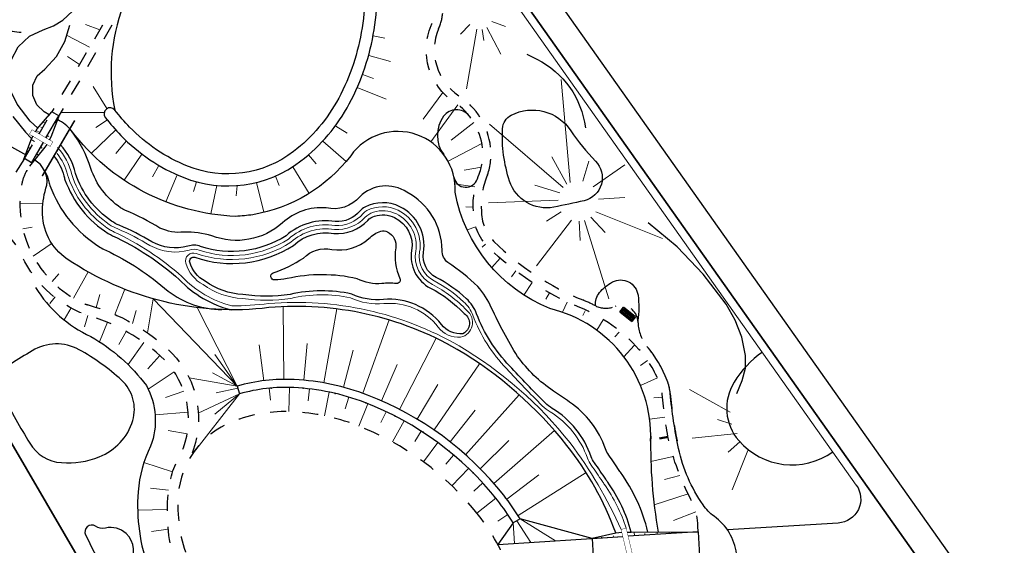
# Model space of a CAD drawing. Header units: metres. Extents: x 150385 to 171486, y 478588 to 485023.
# Tile 84 of 256: x 151802 to 151924, y 483465 to 483531. Entities that reach past the tile are written whole.
import ezdxf
from ezdxf.lldxf.tags import DXFTag

# ---------------------------------------------------------------- set-up
doc = ezdxf.new("R2010")
doc.units = ezdxf.units.M
doc.linetypes.add('NLCS-HIDDEN', pattern=[4, 2, -2])
for name, color, linetype, lineweight, true_color in [('B-WE-KG-GRENS_PERCEEL-GV', 150, 'KG-PERCEEL', 30, 0x007fff), ('N-WA-GW-TALUDARCERING-S', 7, 'Continuous', 15, 0x898989), ('N-WA-GW-TALUDARCERING_KORT-G', 7, 'Continuous', 15, 0x898989), ('N-WA-GW-TALUDARCERING_LANG-G', 7, 'Continuous', 18, 0x898989), ('N-WE-GW-CUNET_INSTEEK-G', 7, 'Continuous', 13, 0x898989), ('N-WE-GW-GRONDWERKLIJN-G', 7, 'Continuous', 30, 0x4d4d4d)]:
    doc.layers.add(name, color=color, linetype=linetype, lineweight=lineweight, true_color=true_color)
for name, color, linetype, lineweight in [('N-GV-IE-BANKJE-S', 7, 'Continuous', 35), ('N-GV-VH-MATERIAALGRENS-G', 7, 'Continuous', 25), ('N-WE-AL-CONSTRUCTIELIJN-G', 7, 'Continuous', 25), ('N-WE-GW-TALUDARCERING-S', 90, 'Continuous', 25), ('N-WE-GW-TALUDARCERING_KORT-G', 251, 'Continuous', 50), ('N-WE-GW-TALUDARCERING_LANG-G', 251, 'Continuous', 18), ('N-WE-WH-KUNSTWERK_STUW-G', 150, 'Continuous', 35)]:
    doc.layers.add(name, color=color, linetype=linetype, lineweight=lineweight)
doc.styles.get("Standard").update_dxf_attribs({"font": 'NLCS-ISO.ttf'})
tags = doc.linetypes.add('KG-PERCEEL', pattern='A,5.5,-2,["P",Standard,S=1.8,R=0,X=-0.5,Y=-0.9],-2,5.5,-2,[5,NLCS.shx,S=0.75,R=0,X=0,Y=0],-2', length=19).pattern_tags.tags
tags[6] = DXFTag(74, 10)

# ---------------------------------------------------------------- blocks, each defined once
blk = doc.blocks.new('*U53')
at = {"layer": 'N-WA-GW-TALUDARCERING_KORT-G'}
for p, q in [((151803.89, 483613.87), (151803.61, 483614.28)), ((151799.8, 483611), (151799.51, 483611.41)), ((151795.7, 483608.14), (151795.41, 483608.55)), ((151791.6, 483605.27), (151791.32, 483605.68)), ((151787.5, 483602.41), (151787.22, 483602.82)), ((151783.41, 483599.54), (151783.12, 483599.95)), ((151779.31, 483596.68), (151779.02, 483597.09)), ((151775.21, 483593.81), (151774.93, 483594.22)), ((151771.11, 483590.95), (151770.83, 483591.36)), ((151767.02, 483588.08), (151766.73, 483588.49)), ((151762.92, 483585.21), (151762.63, 483585.62)), ((151758.82, 483582.35), (151758.54, 483582.76)), ((151754.73, 483579.48), (151754.44, 483579.89)), ((151750.63, 483576.62), (151750.34, 483577.03)), ((151746.53, 483573.75), (151746.24, 483574.16)), ((151742.43, 483570.89), (151742.15, 483571.3)), ((151738.34, 483568.02), (151738.05, 483568.43)), ((151734.24, 483565.16), (151733.95, 483565.57)), ((151730.14, 483562.29), (151729.85, 483562.7)), ((151726.04, 483559.42), (151725.76, 483559.83)), ((151721.95, 483556.56), (151721.66, 483556.97)), ((151717.85, 483553.69), (151717.56, 483554.1)), ((151713.75, 483550.83), (151713.46, 483551.24)), ((151709.65, 483547.96), (151709.37, 483548.37)), ((151705.56, 483545.1), (151705.27, 483545.51)), ((151701.46, 483542.23), (151701.17, 483542.64))]:
    blk.add_line(p, q, dxfattribs=at)
at = {"layer": 'N-WA-GW-TALUDARCERING_LANG-G'}
for p, q in [((151801.85, 483612.44), (151801.27, 483613.26)), ((151797.75, 483609.57), (151797.17, 483610.39)), ((151793.65, 483606.71), (151793.08, 483607.53)), ((151789.55, 483603.84), (151788.98, 483604.66)), ((151785.46, 483600.97), (151784.88, 483601.79)), ((151781.36, 483598.11), (151780.79, 483598.93)), ((151777.26, 483595.24), (151776.69, 483596.06)), ((151773.16, 483592.38), (151772.59, 483593.2)), ((151769.07, 483589.51), (151768.49, 483590.33)), ((151764.97, 483586.65), (151764.4, 483587.47)), ((151760.87, 483583.78), (151760.3, 483584.6)), ((151756.77, 483580.92), (151756.2, 483581.74)), ((151752.68, 483578.05), (151752.1, 483578.87)), ((151748.58, 483575.18), (151748.01, 483576)), ((151744.48, 483572.32), (151743.91, 483573.14)), ((151740.38, 483569.45), (151739.81, 483570.27)), ((151736.29, 483566.59), (151735.71, 483567.41)), ((151732.19, 483563.72), (151731.62, 483564.54)), ((151728.09, 483560.86), (151727.52, 483561.68)), ((151723.99, 483557.99), (151723.42, 483558.81)), ((151719.9, 483555.13), (151719.32, 483555.95)), ((151715.8, 483552.26), (151715.23, 483553.08)), ((151711.7, 483549.39), (151711.13, 483550.21)), ((151707.61, 483546.53), (151707.03, 483547.35)), ((151703.51, 483543.66), (151702.93, 483544.48))]:
    blk.add_line(p, q, dxfattribs=at)
blk = doc.blocks.new('A$C2fcac167')
for p, q in [((0, 0), (2.4, 0)), ((0, -0.9), (0, 0)), ((2.4, -0.9), (0, -0.9)), ((0.2, -0.2), (2.2, -0.2)), ((0.2, -0.9), (0.2, -0.2)), ((2.2, -0.4), (0.2, -0.4)), ((2.2, -0.65), (0.2, -0.65)), ((2.2, -0.2), (2.2, -0.9)), ((2.4, 0), (2.4, -0.9))]:
    blk.add_line(p, q)

msp = doc.modelspace()

# ---------------------------------------------------------------- linework, layer by layer
at = {"layer": 'B-WE-KG-GRENS_PERCEEL-GV', "flags": 128}
for points in [[(151640.52, 483149.73), (151637.77, 483151.01), (151636.33, 483149.83), (151674.55, 483103.26), (151777.85, 482980.47), (151798.81, 482956.48), (151809.59, 482945.89), (152215.02, 483231.7), (151911.59, 483664.18), (151771.12, 483565.63), (151773.17, 483562.7), (151775.46, 483559.42), (151822.52, 483592.33), (151920.08, 483454.37), (151920.18, 483454.23), (151920.27, 483454.09), (151920.36, 483453.94), (151920.44, 483453.79), (151920.51, 483453.64), (151920.58, 483453.48), (151920.65, 483453.32), (151920.71, 483453.16), (151920.76, 483453), (151920.81, 483452.84), (151920.86, 483452.67), (151920.89, 483452.51), (151920.93, 483452.34), (151920.95, 483452.17), (151920.97, 483452), (151920.99, 483451.83), (151921, 483451.66), (151921, 483451.49), (151921, 483356.46), (151921, 483301.35), (151921, 483301.18), (151920.99, 483301), (151920.97, 483300.83), (151920.95, 483300.66), (151920.92, 483300.48), (151920.89, 483300.31), (151920.85, 483300.14), (151920.8, 483299.97), (151920.75, 483299.8), (151920.7, 483299.64), (151920.63, 483299.48), (151920.57, 483299.32), (151920.49, 483299.16), (151920.41, 483299), (151920.33, 483298.85), (151920.24, 483298.7), (151920.14, 483298.55), (151920.04, 483298.41), (151919.93, 483298.27), (151919.83, 483298.14), (151919.71, 483298), (151919.59, 483297.88), (151919.47, 483297.75), (151919.34, 483297.63), (151919.21, 483297.52), (151919.07, 483297.41), (151918.93, 483297.3), (151918.79, 483297.2), (151918.64, 483297.11), (151918.49, 483297.02), (151918.34, 483296.93), (151918.18, 483296.85), (151918.02, 483296.78), (151917.86, 483296.71), (151917.7, 483296.65), (151917.53, 483296.59), (151917.37, 483296.54), (151917.2, 483296.5), (151917.03, 483296.46), (151916.86, 483296.43), (151916.68, 483296.4), (151916.51, 483296.38), (151916.33, 483296.36), (151916.16, 483296.36), (151915.98, 483296.35), (151914.55, 483296.36), (151914.54, 483292.83), (151914.46, 483266.96), (151914.43, 483255.7), (151914.4, 483244.46), (151914.35, 483225.88), (151914.31, 483209.45), (151914.25, 483190.87), (151914.2, 483172.29), (151914.15, 483153.71), (151914.11, 483138.94), (151914.05, 483120.36), (151914, 483101.78), (151913.97, 483091.78), (151886.9, 483071.44), (151830.05, 483071.59), (151817.55, 483071.63), (151807.87, 483071.66), (151798.81, 483075.88), (151780.08, 483084.62), (151767.1, 483090.67), (151746.19, 483100.43), (151728.98, 483108.46), (151717.94, 483113.62), (151706.89, 483118.77), (151695.85, 483123.92), (151691.5, 483125.95), (151681.31, 483130.7), (151671.11, 483135.46), (151660.92, 483140.22), (151650.73, 483144.99)], [(151533.35, 483297.58), (151522.99, 483289.3), (151577.28, 483221.76), (151636.33, 483149.83), (151637.77, 483151.01), (151632.04, 483158.1), (151624.17, 483167.82), (151610.47, 483184.72), (151626.21, 483197.6), (151635.99, 483193.01), (151646.17, 483188.23), (151656.36, 483183.45), (151666.54, 483178.68), (151676.72, 483173.9), (151686.91, 483169.12), (151697.09, 483164.34), (151707.27, 483159.56), (151691.5, 483125.95), (151695.85, 483123.92), (151711.62, 483157.52), (151722.65, 483152.34), (151733.68, 483147.17), (151744.71, 483141.99), (151754.38, 483137.46), (151754.38, 483133.32), (151767.22, 483133.28), (151780.21, 483133.25), (151798.96, 483133.2), (151817.71, 483133.14), (151817.55, 483071.63), (151830.05, 483071.59), (151830.12, 483102.01), (151830.18, 483120.59), (151830.23, 483139.18), (151914.11, 483138.94), (151914.15, 483153.71), (151834.15, 483153.94), (151834.2, 483172.51), (151834.26, 483191.09), (151834.31, 483209.67), (151914.31, 483209.45), (151914.35, 483225.88), (151834.35, 483226.1), (151834.41, 483244.68), (151834.44, 483255.93), (151834.46, 483267.18), (151834.54, 483293.05), (151914.54, 483292.83), (151914.55, 483296.36), (151915.98, 483296.35), (151916.16, 483296.36), (151916.33, 483296.36), (151916.51, 483296.38), (151916.68, 483296.4), (151916.86, 483296.43), (151917.03, 483296.46), (151917.2, 483296.5), (151917.37, 483296.54), (151917.53, 483296.59), (151917.7, 483296.65), (151917.86, 483296.71), (151918.02, 483296.78), (151918.18, 483296.85), (151918.34, 483296.93), (151918.49, 483297.02), (151918.64, 483297.11), (151918.79, 483297.2), (151918.93, 483297.3), (151919.07, 483297.41), (151919.21, 483297.52), (151919.34, 483297.63), (151919.47, 483297.75), (151919.59, 483297.88), (151919.71, 483298), (151919.83, 483298.14), (151919.93, 483298.27), (151920.04, 483298.41), (151920.14, 483298.55), (151920.24, 483298.7), (151920.33, 483298.85), (151920.41, 483299), (151920.49, 483299.16), (151920.57, 483299.32), (151920.63, 483299.48), (151920.7, 483299.64), (151920.75, 483299.8), (151920.8, 483299.97), (151920.85, 483300.14), (151920.89, 483300.31), (151920.92, 483300.48), (151920.95, 483300.66), (151920.97, 483300.83), (151920.99, 483301), (151921, 483301.18), (151921, 483301.35), (151921, 483356.46), (151921, 483451.49), (151921, 483451.66), (151920.99, 483451.83), (151920.97, 483452), (151920.95, 483452.17), (151920.93, 483452.34), (151920.89, 483452.51), (151920.86, 483452.67), (151920.81, 483452.84), (151920.76, 483453), (151920.71, 483453.16), (151920.65, 483453.32), (151920.58, 483453.48), (151920.51, 483453.64), (151920.44, 483453.79), (151920.36, 483453.94), (151920.27, 483454.09), (151920.18, 483454.23), (151920.08, 483454.37), (151822.52, 483592.33), (151775.46, 483559.42), (151773.17, 483562.7), (151771.12, 483565.63), (151608.65, 483451.64), (151612.29, 483447.18), (151615.74, 483449.59), (151620.38, 483452.83), (151624.64, 483455.82), (151629.29, 483459.07), (151638.77, 483465.71), (151650.25, 483439.2), (151642.19, 483435.44), (151637.38, 483432.99), (151632.62, 483430.44), (151628.05, 483427.87), (151630.94, 483424.32), (151653.43, 483395.36), (151653.57, 483395.41), (151664.88, 483399.12), (151673.86, 483402.07), (151676.45, 483402.57), (151688.25, 483404.81), (151694.86, 483406.08), (151694.48, 483408.03), (151688.89, 483406.97), (151683.79, 483406), (151678.19, 483404.93), (151673.09, 483403.95), (151664.65, 483401.2), (151657.28, 483423.67), (151665.5, 483427.11), (151670.57, 483428.97), (151675.69, 483430.69), (151680.86, 483432.27), (151686.04, 483433.77), (151695.38, 483436.28), (151704.76, 483438.54), (151710.03, 483439.7), (151715.31, 483440.79), (151720.62, 483441.8), (151725.92, 483442.82), (151731.22, 483443.82), (151736.54, 483444.83), (151745.25, 483446.5), (151750.55, 483418.72), (151741.82, 483417.05), (151736.52, 483416.05), (151731.22, 483415.03), (151725.92, 483414.02), (151720.62, 483413.02), (151715.31, 483412), (151709.99, 483410.98), (151710.37, 483409.03), (151711.99, 483409.33), (151723.79, 483411.57), (151734.59, 483413.64), (151735.57, 483378.82), (151724.74, 483378.52), (151714.09, 483378.05), (151703.51, 483377.1), (151692.99, 483375.64), (151682.54, 483373.69), (151672.2, 483371.26), (151662.03, 483368.21), (151652.18, 483364.53), (151644.17, 483386.17), (151639.14, 483382.15), (151646.56, 483362.07), (151638.88, 483358.39), (151634.08, 483355.9), (151629.36, 483353.3), (151624.68, 483350.59), (151620.08, 483347.77), (151613.06, 483343.17), (151604.51, 483354.42), (151602.15, 483352.55), (151602.88, 483351.66), (151599.72, 483349.07), (151598.96, 483349.99), (151573.99, 483330.04), (151577.07, 483326.28), (151582.7, 483319.41), (151564.08, 483304.18), (151558.45, 483311.04), (151555.19, 483315.02), (151553.62, 483313.78), (151556.9, 483309.78), (151562.53, 483302.9), (151542.43, 483286.46), (151536.82, 483293.34), (151533.4, 483297.51)], [(151758.27, 483488.82), (151764.96, 483453.8), (151809.97, 483462.38), (151790.88, 483495.03)], [(151764.96, 483453.8), (151758.27, 483488.82), (151790.88, 483495.03), (151809.97, 483462.38), (151821.2, 483443.14), (151824.49, 483430.03), (151827.77, 483416.92), (151832.88, 483396.52), (151833.08, 483368.06), (151781.57, 483366.61), (151777.86, 483386.02), (151773.94, 483406.66), (151771.41, 483419.92), (151768.89, 483433.19)]]:
    msp.add_lwpolyline(points, close=True, dxfattribs=at)
at = {"layer": 'N-GV-VH-MATERIAALGRENS-G', "color": 7, "flags": 128}
for points in [[(151924.5, 483361.07), (151924.5, 483451.49, 0.155079), (151922.94, 483456.39), (151823.1, 483597.62)], [(151822.52, 483592.33), (151920.08, 483454.37, -0.155079)], [(151880.02, 483466.85, 0.09678), (151876.59, 483474.28, -0.020921), (151876.45, 483474.48, 0.011962), (151875.14, 483476.41, -0.072066), (151874.74, 483477.18, 0.161869), (151870.27, 483483.01, 0.008906), (151868.29, 483484.37, -0.091472), (151863.81, 483488.68, -0.029217), (151860.58, 483494.68, 0.093225), (151858.86, 483497.36, 0.043785), (151855.16, 483500.34, -0.231367), (151854.44, 483501.88, 0.274055), (151850.07, 483509.09, 0.350837), (151844.19, 483508.53, -0.281674), (151840.01, 483507.14, 0.206818), (151834.59, 483505.28, -0.282158), (151825.82, 483503.67, 0.082189), (151822.35, 483504.13, -0.139642), (151819.37, 483504.64, 0.036501), (151815.08, 483506.83, -0.056341), (151814.48, 483507.15, -0.163176), (151810.78, 483512.05, 0.084889), (151808.38, 483516.72)], [(151877.93, 483466.84, 0.090271), (151875.01, 483473.06, -0.020921), (151874.77, 483473.4, 0.013248), (151873.37, 483475.44, -0.071949), (151872.97, 483476.2, 0.171682), (151868.13, 483482.21, -0.057136), (151867.24, 483482.91, -0.011603), (151862.82, 483487.49, -0.100079), (151858.72, 483493.97, 0.114845), (151857.45, 483495.85, 0.067102), (151853.68, 483498.5, -0.324047), (151852.13, 483501.59, 0.330857), (151849.19, 483507.29, 0.237995), (151844.84, 483507.24, 0.096912), (151844.24, 483506.76, -0.234528), (151841.16, 483505.44, 0.2271), (151835.04, 483503.67, -0.223408), (151824.43, 483502.34, 0.194237), (151822.84, 483502.37, -0.196905), (151818.36, 483502.92, 0.036636), (151814.32, 483504.98, -0.054977), (151813.35, 483505.5, -0.163176), (151808.88, 483511.41, 0.137378), (151807, 483514.97, 0.137378)], [(151806.19, 483513.59, -0.108216), (151807.42, 483511.12, 0.025383), (151807.57, 483510.64, 0.167414), (151812.95, 483503.97, 0.030481), (151813.49, 483503.68, -0.072025), (151821.77, 483498.24, 0.142423), (151828.23, 483494.47)], [(151805.06, 483511.66, -0.083729), (151805.52, 483510.53, 0.031736), (151805.7, 483509.92, 0.166763), (151811.89, 483502.27, 0.030481), (151812.64, 483501.87, -0.071398), (151820.38, 483496.8, 0.165616), (151827.06, 483494.5)], [(151855.92, 483510.91, 0.76977), (151858.81, 483510.73)], [(151857.03, 483491.5, -0.256844), (151854.34, 483492.64, 0.256967), (151847.15, 483495.74, -0.136922), (151843.21, 483496.43, 0.110185), (151835.54, 483496.38, -0.075139), (151829.69, 483496.37, -0.145933), (151825, 483498.02, -0.202628), (151823.07, 483500.39, -0.609865), (151823.71, 483501, 0.230903), (151835.96, 483502.48, -0.235314), (151840.99, 483503.95, 0.225922), (151845.2, 483505.59, -0.126646), (151846.05, 483506.12, -0.194061), (151848.53, 483505.94, -0.330857), (151850.65, 483501.83, 0.324047), (151852.99, 483497.17, -0.084129), (151857.18, 483494, -0.581752), (151857.03, 483491.5, -1.790111)], [(151873.5, 483494.96, -0.204573), (151873.99, 483496.61, -0.098389), (151875.6, 483497.93, -0.522427), (151878.78, 483496.29, -0.067938), (151878.77, 483493.1, -4.621755)], [(151855.24, 483490.15, -0.006145), (151855.08, 483490.23, -0.006145)], [(151891.02, 483464.16, 0.213035), (151888.23, 483468.8, -0.099303), (151886.87, 483470.23, -0.100992), (151883.83, 483477.23, -0.030906), (151882.78, 483484.08, 0.068901), (151882.41, 483485.68, 0.084177), (151879.89, 483489.93)], [(151894.23, 483489.21, 0.101287), (151890.72, 483485.46, 0.326007), (151891.29, 483478.21, 0.38439), (151902.99, 483476.81)], [(151905.91, 483472.68, -0.587136), (151903.65, 483467.96), (151889.92, 483467.1)], [(151886.25, 483466.86, -0.000021), (151886.25, 483466.87, -0.000021)]]:
    msp.add_lwpolyline(points, format="xyb", dxfattribs=at)
at = {"layer": 'N-GV-VH-MATERIAALGRENS-G', "color": 7, "linetype": 'NLCS-HIDDEN', "flags": 128}
msp.add_lwpolyline([(151886.25, 483466.87), (151886.23, 483467.59, 0.075814), (151885.78, 483470, 0.038909), (151885.59, 483470.43, -0.059154), (151882.65, 483477.98, -0.026582), (151881.78, 483483.99, 0.068901), (151881.47, 483485.32, 0.09058), (151878.9, 483489.55, 0.11416), (151871.55, 483494.76, -0.09691), (151860.18, 483502.24, -0.199234), (151858.32, 483506.82, -0.119497), (151859.14, 483511.6, 0.108312), (151859.47, 483514.59, 0.220801), (151855.98, 483520.25, -0.360899), (151853.07, 483529.81, 0.09107), (151853.52, 483531.56, 0.375341), (151846.43, 483540.66, 0.104568), (151844.78, 483540.63), (151817.92, 483534.47, 0.206722), (151814.73, 483532.12), (151805.2, 483515.85)], format="xyb", dxfattribs=at)
at = {"layer": 'N-GV-VH-MATERIAALGRENS-G', "color": 7}
for points in [[(151844.73, 483539, -0.064569), (151844.49, 483529.52, -0.084126), (151841.58, 483520.78, -0.106496), (151835.97, 483514.15, -0.265416), (151822.8, 483512.33, -0.106496), (151815.6, 483517.18, -0.025438), (151813.76, 483519.3, 1), (151812.58, 483518.38, 0.025438), (151814.52, 483516.15, 0.106496), (151822.24, 483510.94, 0.265416), (151836.88, 483512.97, 0.106496), (151842.9, 483520.08, 0.084126), (151845.98, 483529.29, 0.0647), (151846.22, 483539.17)], [(151857.78, 483518.6, 0.493606), (151854.61, 483518.53, 0.329384), (151854.64, 483513.78)]]:
    msp.add_lwpolyline(points, format="xyb", dxfattribs=at)
at = {"layer": 'N-GV-VH-MATERIAALGRENS-G', "color": 7, "linetype": 'NLCS-HIDDEN'}
msp.add_lwpolyline([(151814.26, 483533.3), (151805.94, 483519.09)], dxfattribs=at)
msp.add_lwpolyline([(151883.63, 483478.18, -0.026582), (151882.78, 483484.08, 0.068901), (151882.41, 483485.68, 0.084177), (151879.89, 483489.93, -0.162542), (151878.78, 483492.85, 0.525071), (151875.95, 483494.89, -0.182536), (151873.64, 483494.89, 0.022519), (151871.92, 483495.69, -0.096849), (151860.88, 483502.95, -0.200599), (151859.32, 483506.85, -0.121611), (151860.08, 483511.24, 0.109902), (151860.46, 483514.7, 0.220954), (151856.53, 483521.08, -0.360271), (151853.99, 483529.41, 0.090351), (151854.52, 483531.49, 0.373225)], format="xyb", dxfattribs=at)
at = {"layer": 'N-GV-VH-MATERIAALGRENS-G', "color": 7, "flags": 128}
for points in [[(151863.02, 483518.66, -0.384564), (151870.43, 483516.73, 0.050008), (151873.49, 483512.96, -0.587363), (151872.07, 483508.03, -0.009462), (151868.32, 483507.23, -0.377728), (151862.82, 483510.47, -0.090971), (151861.94, 483516.98, -0.267324)], [(151848.76, 483497.74, 0.044605), (151846.96, 483497.73, -0.146816), (151843.89, 483498.33, 0.112526), (151835.17, 483498.35, -0.022133), (151833.62, 483498.19, -0.875014), (151833.45, 483499.06, 0.065396), (151837.21, 483500.91, -0.251372), (151840.72, 483501.97, 0.22486), (151845.33, 483503.32, -0.119792), (151846.81, 483504.26, -0.164019), (151847.65, 483504.15, -0.330857), (151848.68, 483502.16, 0.151431), (151849.2, 483498.38, -0.57618)], [(151799.82, 483483.79, 0.012476), (151803.18, 483477.9, 0.24414), (151807.14, 483475.47, 0.111554), (151811.83, 483476.19, 0.230385), (151815.99, 483480.7, 0.288385), (151814.59, 483485.73, 0.058647), (151809.32, 483489.51, 0.269353), (151803.49, 483489.38, 0.00376), (151800.86, 483487.75, 0.393765)], [(151815.17, 483466.65, 0.252147), (151812.6, 483467.34, -0.205283), (151811.35, 483467.57, 0.761395), (151810.13, 483466.49, 0.010151), (151812.3, 483462.23, 0.484854), (151814.72, 483461.8, 0.057577), (151815.56, 483462.74, 0.372289)]]:
    msp.add_lwpolyline(points, format="xyb", close=True, dxfattribs=at)
for points in [[(151861.35, 483465.31), (151876.89, 483466.28)], [(151886.25, 483466.87), (151886.44, 483463.87)], [(151873.08, 483466.04), (151873.26, 483463.05)]]:
    msp.add_lwpolyline(points, dxfattribs=at)
at = {"layer": 'N-GV-VH-MATERIAALGRENS-G', "color": 7}
for p in [(151833.18, 483484.75), (151837.18, 483484.72), (151841.13, 483484.08), (151844.95, 483482.89), (151848.6, 483481.25), (151852.07, 483479.24), (151855.3, 483476.88), (151858.28, 483474.2), (151860.96, 483471.23)]:
    msp.add_point(p, dxfattribs=at)
at = {"layer": 'N-WA-GW-TALUDARCERING-S', "color": 7, "flags": 128}
for points in [[(151860.62, 483536.74), (151905.91, 483472.68)], [(151811.89, 483529.27), (151810.13, 483529.93)], [(151857.89, 483529.95), (151856.7, 483528.74)], [(151860.61, 483530.32), (151862.33, 483529.68)], [(151810.63, 483527.11), (151807.84, 483528.56)], [(151845.85, 483528.54), (151847.3, 483528.25)], [(151858.76, 483529.34), (151857.47, 483521.94)], [(151859.42, 483529.32), (151859.64, 483527.93)], [(151860.01, 483529.56), (151861.74, 483526.26)], [(151845.34, 483526.1), (151848.02, 483525.33)], [(151809.37, 483524.95), (151807.88, 483525.95)], [(151844.54, 483523.74), (151845.91, 483523.23)], [(151870.35, 483510.31), (151869.21, 483523.12)], [(151812.78, 483519.48), (151811.09, 483522.24)], [(151843.89, 483522.11), (151847.47, 483520.64)], [(151854.52, 483521.49), (151852.07, 483518.16)], [(151856.38, 483519.96), (151853.03, 483515.34)], [(151807.04, 483519), (151812.44, 483518.99)], [(151812.84, 483518.08), (151811.4, 483517.13)], [(151858.38, 483517.75), (151855.54, 483515.55)], [(151869.49, 483509.68), (151860.32, 483517.55)], [(151813.89, 483516.83), (151810.83, 483513.92)], [(151841.22, 483517.3), (151842.63, 483516.42)], [(151815.2, 483515.46), (151813.88, 483513.9)], [(151839.6, 483515.44), (151842.51, 483512.91)], [(151859.38, 483515.14), (151855.17, 483512.95)], [(151817.13, 483513.82), (151814.91, 483510.58)], [(151837.83, 483513.74), (151838.79, 483512.6)], [(151869.93, 483510.08), (151868.05, 483513.48)], [(151871.92, 483510.47), (151872.65, 483512.94)], [(151819.24, 483512.41), (151818.46, 483510.98)], [(151835.89, 483512.24), (151837.9, 483508.94)], [(151859.31, 483512.2), (151857.16, 483511.81)], [(151873.2, 483509.75), (151877.15, 483512.5)], [(151821.51, 483511.25), (151820.09, 483507.89)], [(151823.91, 483510.38), (151823.54, 483509.19)], [(151831.38, 483510.31), (151832.26, 483506.62)], [(151833.71, 483511.1), (151834.2, 483509.91)], [(151826.42, 483509.93), (151825.7, 483506.39)], [(151828.95, 483509.87), (151828.83, 483508.65)], [(151858.51, 483509.74), (151855.96, 483510.12)], [(151869.06, 483509.02), (151865.94, 483509.96)], [(151868.84, 483508.12), (151860.21, 483507.77)], [(151873.89, 483508.24), (151877.13, 483508.45)], [(151802.02, 483507.71), (151804.82, 483507.68)], [(151858.31, 483507.25), (151857.39, 483507.26)], [(151869.24, 483506.63), (151867.39, 483505.47)], [(151873.53, 483506.67), (151881.83, 483503.35)], [(151870.53, 483505.61), (151866.18, 483499.92)], [(151871.48, 483505.47), (151871.61, 483503.1)], [(151872.13, 483505.58), (151875.15, 483495.82)], [(151872.91, 483505.99), (151874.69, 483504.1)], [(151802.34, 483504.53), (151803.48, 483504.75)], [(151858.63, 483504.79), (151857.54, 483504.43)], [(151803.62, 483501.13), (151805.97, 483502.76)], [(151859.84, 483502.62), (151859.4, 483502.25)], [(151861.64, 483500.89), (151860.62, 483499.73)], [(151808.61, 483495.93), (151810.43, 483499.18)], [(151863.58, 483499.31), (151863.04, 483498.59)], [(151805.96, 483497.98), (151806.81, 483498.96)], [(151813.77, 483493.89), (151815, 483497.02)], [(151865.62, 483497.87), (151864.6, 483496.3)], [(151806.36, 483496.09), (151805.7, 483495.25)], [(151811.45, 483494.77), (151811.9, 483496.38)], [(151817.83, 483491.61), (151818.52, 483495.84)], [(151828.97, 483484.99), (151818.52, 483495.84)], [(151867.76, 483496.58), (151867.33, 483495.8)], [(151808.32, 483494.73), (151807.45, 483493.22)], [(151815.97, 483492.78), (151816.4, 483494.39)], [(151828.97, 483484.99), (151823.98, 483494.74)], [(151834.77, 483485.82), (151834.68, 483494.85)], [(151839.74, 483485.38), (151841.37, 483494.58)], [(151869.99, 483495.44), (151869.39, 483494.16)], [(151872.22, 483494.33), (151871.92, 483493.77)], [(151810.42, 483493.78), (151810, 483492.35)], [(151844.57, 483484.1), (151847.84, 483493.21)], [(151874.45, 483493.21), (151873.66, 483491.93)], [(151812.86, 483492.92), (151811.84, 483490.49)], [(151815.18, 483491.79), (151814.26, 483490.15)], [(151849.15, 483482.09), (151853.7, 483490.93)], [(151876.44, 483491.7), (151875.89, 483491.11)], [(151817.36, 483490.41), (151815.4, 483487.67)], [(151832.28, 483485.66), (151831.72, 483490.11)], [(151837.27, 483485.71), (151837.68, 483490.28)], [(151842.18, 483484.84), (151843.4, 483489.44)], [(151878.31, 483490.05), (151877.02, 483488.63)], [(151819.37, 483488.78), (151817.88, 483487.14)], [(151828.97, 483484.99), (151826.18, 483488.93)], [(151879.97, 483488.18), (151879.07, 483487.54)], [(151846.89, 483483.17), (151848.86, 483487.67)], [(151853.43, 483479.53), (151859.1, 483487.77)], [(151821.14, 483486.77), (151817.91, 483484.62)], [(151828.97, 483484.99), (151823, 483486.02)], [(151828.97, 483484.99), (151825.92, 483486.64)], [(151881.21, 483486.02), (151879.08, 483485.08)], [(151829.04, 483484.72), (151826.37, 483484.13)], [(151832.95, 483484.72), (151833.1, 483483.23)], [(151835.45, 483484.82), (151835.38, 483481.82)], [(151837.94, 483484.64), (151837.77, 483483.15)], [(151851.33, 483480.88), (151853.9, 483485.17)], [(151890.23, 483481.74), (151885.18, 483484.56)], [(151822.33, 483484.37), (151820.06, 483483.58)], [(151829.24, 483484.02), (151823.24, 483476.31)], [(151829.24, 483484.02), (151824.14, 483481.63)], [(151829.24, 483484.02), (151826.2, 483481.51)], [(151840.41, 483484.24), (151839.8, 483481.3)], [(151842.83, 483483.62), (151842.4, 483482.18)], [(151857.36, 483476.44), (151864.02, 483483.9)], [(151881.82, 483483.61), (151880.75, 483483.51)], [(151845.19, 483482.79), (151844.09, 483480.01)], [(151822.88, 483481.74), (151818.76, 483481.41)], [(151847.48, 483481.8), (151846.84, 483480.45)], [(151855.45, 483478.05), (151858.53, 483481.98)], [(151882.11, 483481.13), (151880.22, 483480.86)], [(151890.44, 483480.27), (151888.65, 483480.84)], [(151849.71, 483480.66), (151848.26, 483478.04)], [(151822.76, 483479.06), (151820.38, 483479.48)], [(151851.85, 483479.38), (151851.04, 483478.12)], [(151860.88, 483472.89), (151868.42, 483479.45)], [(151882.52, 483478.67), (151881.44, 483478.46)], [(151891.11, 483479.08), (151885.51, 483478.51)], [(151853.91, 483477.96), (151852.14, 483475.56)], [(151859.18, 483474.72), (151862.73, 483478.23)], [(151891.45, 483478.04), (151890, 483476.79)], [(151855.87, 483476.41), (151854.91, 483475.27)], [(151883.15, 483476.25), (151880.38, 483475.6)], [(151892.41, 483477), (151890.5, 483472.09)], [(151820.94, 483474.32), (151817.38, 483475.48)], [(151857.73, 483474.74), (151855.66, 483472.58)], [(151862.46, 483470.95), (151866.44, 483473.97)], [(151863.88, 483468.9), (151872.33, 483474.24)], [(151883.99, 483473.89), (151882.08, 483473.37)], [(151820.45, 483472.03), (151818.21, 483472.29)], [(151859.48, 483472.95), (151858.37, 483471.94)], [(151861.11, 483471.05), (151858.77, 483469.18)], [(151885, 483471.61), (151880.78, 483470.24)], [(151820.3, 483469.64), (151816.6, 483469.55)], [(151862.59, 483469.04), (151861.34, 483468.21)], [(151885.98, 483469.34), (151883.18, 483468.29)], [(151863.28, 483467.97), (151863.44, 483465.44)], [(151863.71, 483468.23), (151865.48, 483465.56)], [(151864.13, 483468.49), (151868.53, 483465.76)], [(151820.4, 483467.22), (151818.34, 483466.91)]]:
    msp.add_lwpolyline(points, dxfattribs=at)
at = {"layer": 'N-WA-GW-TALUDARCERING_LANG-G', "color": 7, "flags": 128}
for points in [[(151805.1, 483517.66), (151804.84, 483517.81)], [(151804.43, 483516.52), (151804, 483516.77)], [(151804.76, 483517.08), (151804.57, 483517.18)], [(151803.78, 483515.41), (151803.35, 483515.66)], [(151805.37, 483516.14), (151805.58, 483516.01)], [(151803.01, 483514.1), (151802.91, 483514.16)], [(151803.26, 483514.53), (151802.98, 483514.69)], [(151803.5, 483514.92), (151803.4, 483514.98)], [(151804.52, 483514.7), (151804.72, 483514.58)], [(151803.51, 483512.97), (151803.57, 483512.94)], [(151804.02, 483513.84), (151804.27, 483513.69)], [(151874.23, 483466.11), (151874.23, 483466.21)], [(151875.75, 483466.39), (151875.76, 483466.21)], [(151878.32, 483466.84), (151878.33, 483466.37)], [(151879.66, 483466.45), (151879.64, 483466.65)], [(151881.15, 483466.54), (151881.14, 483466.85)], [(151882.65, 483466.64), (151882.64, 483466.75)], [(151884.15, 483466.73), (151884.14, 483466.86)], [(151885.65, 483466.83), (151885.64, 483466.84)]]:
    msp.add_lwpolyline(points, dxfattribs=at)
at = {"layer": 'N-WE-AL-CONSTRUCTIELIJN-G', "color": 7, "const_width": 0.05}
for points in [[(151803.47, 483516.86), (151803.14, 483516.29), (151805.73, 483514.78), (151806.06, 483515.35), (151803.47, 483516.86)], [(151877.32, 483467.32), (151876.68, 483467.17), (151877.83, 483462.3), (151878.47, 483462.45), (151877.32, 483467.32)]]:
    msp.add_lwpolyline(points, dxfattribs=at)
at = {"layer": 'N-WE-GW-CUNET_INSTEEK-G', "color": 7, "flags": 128}
for points in [[(151806.58, 483513.9, -0.108216), (151807.9, 483511.24, 0.025383), (151808.04, 483510.81, 0.167414), (151813.22, 483504.39, 0.030481), (151813.7, 483504.13, -0.07218), (151822.11, 483498.6, 0.141662), (151828.3, 483494.97, 0.031533), (151832.87, 483495.24, -0.153814), (151856.56, 483489.98, -0.091955), (151870.34, 483477.92, -0.057206), (151876.68, 483467.17)], [(151877.32, 483467.32, 0.073641), (151874.61, 483472.76, -0.020481), (151874.35, 483473.13, 0.013248), (151872.96, 483475.15, -0.071949), (151872.5, 483476.04, 0.171682), (151867.87, 483481.78, -0.057136), (151866.88, 483482.55, -0.011594), (151862.46, 483487.14, -0.100015), (151858.25, 483493.79, 0.114845), (151857.11, 483495.48, 0.067102), (151853.45, 483498.06, -0.324047), (151851.64, 483501.67, 0.330857), (151848.97, 483506.84, 0.237995), (151845.07, 483506.8, 0.096912), (151844.62, 483506.44, -0.2363), (151841.11, 483504.95, 0.229622), (151835.35, 483503.27, -0.224715), (151824.25, 483501.87, 0.201045), (151822.99, 483501.89, -0.198374), (151818.11, 483502.48, 0.036668), (151814.13, 483504.52, -0.054755), (151813.07, 483505.09, -0.16377), (151808.4, 483511.28, 0.138351), (151806.64, 483514.63, 0.138351)]]:
    msp.add_lwpolyline(points, format="xyb", dxfattribs=at)
msp.add_lwpolyline([(151856.74, 483491.06, -0.26113), (151853.95, 483492.33, 0.257), (151847.2, 483495.24, -0.13499), (151843.05, 483495.96, 0.109608), (151835.63, 483495.89, -0.075062), (151829.64, 483495.88, -0.144254), (151824.74, 483497.6, -0.200506), (151822.59, 483500.25, -0.609865), (151823.87, 483501.47, 0.230083), (151835.65, 483502.87, -0.232343), (151841.05, 483504.45, 0.224562), (151844.84, 483505.93, -0.126646), (151845.89, 483506.6, -0.194061), (151848.75, 483506.39, -0.330857), (151851.15, 483501.75, 0.324047), (151853.22, 483497.62, -0.083272), (151857.51, 483494.38, -0.633665)], format="xyb", close=True, dxfattribs=at)
at = {"layer": 'N-WE-GW-GRONDWERKLIJN-G', "color": 7, "flags": 128}
for points in [[(151814.8, 483532.24, 0.141251), (151813.76, 483519.3)], [(151799.52, 483523.35, -0.013606), (151798.5, 483525.27, -0.569649), (151801.04, 483529.1, 0.033491), (151802.14, 483528.97)], [(151843.08, 483513.62, -0.188142), (151830.92, 483506.29, -0.029344), (151828.8, 483506.09, -0.224586), (151808.38, 483516.72, 0.111971), (151806.66, 483518.1, 0.111971)], [(151880.35, 483478.14, 0.35811), (151867.81, 483494.62, -0.254077), (151856.05, 483509.08, 0.754133), (151843.08, 483513.62)], [(151876.03, 483466.72, 0.000009), (151876.03, 483466.73, 0.079488), (151869.94, 483477.62, 0.091939), (151856.31, 483489.55, 0.15374), (151832.92, 483494.74, -0.180686), (151807.84, 483500.78, -0.255679), (151804.77, 483506.81, -0.074895), (151805.31, 483509.97, 0.297221), (151803.79, 483513.11, 0.297221)], [(151803.91, 483497.25, 0.145436), (151810.77, 483491.14, -0.105239), (151817.69, 483485.05, -0.218943), (151818.21, 483477.53, -0.362004)], [(151864.13, 483468.49, 0.03032), (151862.09, 483471.42, 0.134738), (151845.18, 483483.87, 0.079488), (151836.07, 483485.8, 0.081675), (151828.97, 483484.99)], [(151863.28, 483467.97, 0.03032), (151861.31, 483470.8, 0.134738), (151844.83, 483482.94, 0.079488), (151836.02, 483484.8, 0.081675), (151829.24, 483484.02)], [(151880.36, 483478.75, 0.0495), (151881.29, 483466.85, 0.0495)], [(151818.21, 483477.53, 0.094851), (151816.66, 483471.85, 0.107137), (151818, 483462.19, 0.079488), (151822.7, 483453.78, 0.067055), (151830.51, 483446.23, -0.035528), (151835.38, 483442.98, -0.418833), (151839, 483427.68, 0.039698)]]:
    msp.add_lwpolyline(points, format="xyb", dxfattribs=at)
at = {"layer": 'N-WE-GW-GRONDWERKLIJN-G', "color": 7, "elevation": -4.1, "flags": 128}
msp.add_lwpolyline([(151864.98, 483526.24), (151866.21, 483525.62, -0.250843), (151872.24, 483517.1)], format="xyb", dxfattribs=at)
at = {"layer": 'N-WE-GW-GRONDWERKLIJN-G', "color": 7, "flags": 128}
for points in [[(151803.9, 483516.61), (151804.12, 483516.97), (151805.94, 483519.09)], [(151805.63, 483515.6), (151805.84, 483515.96), (151806.93, 483518.8)], [(151805.2, 483515.85), (151806.8, 483518.59)], [(151803.57, 483516.04), (151803.36, 483515.68), (151802.27, 483512.84)], [(151803.39, 483512.76), (151804.87, 483515.28)], [(151805.3, 483515.03), (151805.08, 483514.67), (151803.14, 483512.33)], [(151828.97, 483484.99), (151829.24, 483484.02)], [(151873.08, 483466.04), (151864.13, 483468.49), (151863.28, 483467.97), (151861.35, 483465.31)], [(151876.77, 483466.77), (151876.03, 483466.72), (151873.08, 483466.04)], [(151873.08, 483466.04), (151876.89, 483466.28)], [(151877.44, 483466.81), (151877.93, 483466.84), (151886.25, 483466.86)], [(151886.25, 483466.86), (151877.56, 483466.32)]]:
    msp.add_lwpolyline(points, dxfattribs=at)
at = {"layer": 'N-WE-GW-GRONDWERKLIJN-G', "color": 7, "linetype": 'NLCS-HIDDEN', "flags": 128}
for points in [[(151804.34, 483516.36), (151805.94, 483519.09)], [(151802.53, 483513.27), (151804, 483515.79)]]:
    msp.add_lwpolyline(points, dxfattribs=at)
for points in [[(151804.87, 483515.28), (151802.81, 483511.77, 0.085027), (151802.22, 483510.19, 0.341598), (151809.73, 483495.33, 0.038308), (151810.45, 483495.07, -0.126914), (151820.86, 483489.1, -0.299315), (151823.24, 483476.31)], [(151802.53, 483513.27), (151801.29, 483511.34, -0.407569), (151795.96, 483510.67, 0.530889), (151783.9, 483507.43, -0.1525), (151774.08, 483495.16, -0.210183), (151770.16, 483494.33, -0.096279), (151768.08, 483494.78, 0.334045), (151761.36, 483493.8, -0.016759), (151758.88, 483491.05, -0.121282), (151756.16, 483489.95), (151751.61, 483489.09)], [(151741.2, 483363.95, -0.123928), (151751.53, 483357.23, 0.227586), (151760.1, 483353.82, 0.206139), (151763.62, 483355.64, 0.001507), (151765.79, 483358.29, -0.209915), (151769.36, 483360.13, 0.00158), (151772.42, 483360.32, 0.095482), (151774.25, 483360.8, -0.327719), (151789.32, 483357.98, -0.032622), (151790.14, 483356.91, 0.23857), (151791.61, 483356.21, -0.230254), (151793.42, 483355.7, 0.093686), (151794.06, 483355.32, 0.258091), (151798.65, 483356.03, 0.069756), (151801.14, 483358.48, -0.272473), (151806.34, 483360.79, 0.099018), (151812.27, 483360.47, -0.222998), (151826.69, 483356.79, 0.412402), (151838.97, 483359.24, 0.136347), (151840.81, 483365.42, -0.173921), (151841.67, 483367.98, 0.261832), (151842.76, 483372.65, -0.148008), (151842.45, 483376.47, 0.205087), (151840.32, 483383.99, -0.361798), (151840.15, 483390.84, 0.096568), (151841.15, 483395.02, 0.107162), (151840.39, 483400.88, 0.014546), (151839.3, 483403.71, -0.130046), (151837.9, 483422.2, 0.125861), (151837.73, 483424.67, -0.373948), (151839, 483427.68, 0.043837), (151840.67, 483428.73, 0.135424), (151842.29, 483430.84), (151843.95, 483434.96, 0.367956), (151839.46, 483445.32, -0.104499), (151825.37, 483455.98, -0.090548), (151821.11, 483463.41, -0.093144), (151820.4, 483471.57, -0.113341), (151821.92, 483476.51, 0.044579), (151822.29, 483477.32, 0.284575), (151819.97, 483488.22, 0.126691), (151810.11, 483493.87), (151810.11, 483493.87, -0.20482), (151801.93, 483501.75, 0.164417), (151798.97, 483504.71, -0.249892), (151797.11, 483506.93, 0.173101), (151794.45, 483509.93, 0.467072), (151785.38, 483507.36, -0.13279), (151774.69, 483494.36, -0.278239), (151767.41, 483493.44, 0.334415), (151762.46, 483492.78, -0.017039), (151759.87, 483489.91, -0.124749), (151756.41, 483488.47), (151752.76, 483487.78)], [(151858.95, 483468.94, 0.13614), (151843.75, 483480.14, 0.079488), (151835.87, 483481.8, 0.107137), (151828.34, 483480.55, 0.286981), (151821.65, 483471.47, 0.107137), (151822.7, 483463.91, 0.079488), (151826.62, 483456.88, 0.134842), (151841.83, 483445.68, 0.079488), (151849.71, 483444.02, 0.107137), (151857.24, 483445.26, 0.28682), (151863.93, 483454.35, 0.107137), (151862.88, 483461.91, 0.079419), (151858.96, 483468.93)]]:
    msp.add_lwpolyline(points, format="xyb", dxfattribs=at)
at = {"layer": 'N-WE-GW-GRONDWERKLIJN-G', "color": 7}
for points in [[(151804.18, 483517.05, 0), (151803.24, 483517.91, 0), (151801.62, 483520.05, 0), (151800.78, 483521.75, 0), (151800.52, 483523.63, 0), (151800.86, 483525.5, 0), (151801.76, 483527.17, 0), (151803.14, 483528.47, 0), (151804.86, 483529.28, 0), (151806.14, 483529.76, 0), (151807.32, 483530.46, 0), (151808.52, 483531.58, 0)], [(151805.68, 483518.66, 0), (151805, 483519.06, 0), (151804.07, 483519.94, 0), (151803.57, 483521.11, 0), (151803.59, 483522.38, 0), (151804.13, 483523.54, 0), (151805.08, 483524.38, 0), (151806.51, 483525.96, 0), (151807.56, 483527.81, 0), (151808.19, 483529.85, 0)], [(151801.08, 483518.49, 0), (151802.65, 483516.57, 0), (151802.65, 483516.57, 0), (151803.37, 483515.79, 0), (151803.37, 483515.79, 0), (151803.41, 483515.76, 0)], [(151783.75, 483512.88, 0), (151786.03, 483514.69, 0), (151788.64, 483515.97, 0), (151791.46, 483516.68, 0), (151794.43, 483516.64, 0), (151797.36, 483516.11, 0), (151800.17, 483515.13, 0), (151802.78, 483513.7, 0)], [(151891.04, 483484.06, -4), (151891.72, 483485.69, -4.04), (151892.14, 483487.22, -4.07), (151892.14, 483488.81, -4.1), (151891.67, 483491.05, -4.1), (151890.85, 483493.19, -4.1), (151889.72, 483495.18, -4.1), (151886.87, 483498.89, -4.1), (151883.64, 483502.28, -4.1), (151880.05, 483505.3, -4.1)]]:
    msp.add_polyline3d(points, dxfattribs=at)
at = {"layer": 'N-WE-GW-TALUDARCERING-S', "color": 7, "flags": 128}
for points in [[(151806.8, 483518.59), (151805.94, 483519.09)], [(151803.39, 483512.76), (151802.53, 483513.27)]]:
    msp.add_lwpolyline(points, dxfattribs=at)
at = {"layer": 'N-WE-GW-TALUDARCERING_KORT-G', "color": 7, "flags": 128}
msp.add_lwpolyline([(151882.52, 483478.67), (151881.43, 483478.46)], dxfattribs=at)
at = {"layer": 'N-WE-GW-TALUDARCERING_LANG-G', "color": 7, "flags": 128}
msp.add_lwpolyline([(151804.01, 483497.13), (151803.99, 483497.11)], dxfattribs=at)
at = {"layer": 'N-WE-WH-KUNSTWERK_STUW-G', "color": 7, "const_width": 0.2, "flags": 128}
msp.add_lwpolyline([(151808.78, 483518.01), (151804.74, 483511.1)], dxfattribs=at)

# ---------------------------------------------------------------- block references
at = {"layer": 'N-GV-IE-BANKJE-S', "color": 7, "xscale": 0.8000000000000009, "yscale": 0.8000000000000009, "zscale": 0.8000000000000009, "rotation": 321.240208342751}
msp.add_blockref('A$C2fcac167', (151876.98, 483494.78), dxfattribs=at)
at = {"layer": 'N-WA-GW-TALUDARCERING-S', "color": 7}
msp.add_blockref('*U53', (18.45, -16.78), dxfattribs=at)

doc.saveas('drawing.dxf')
